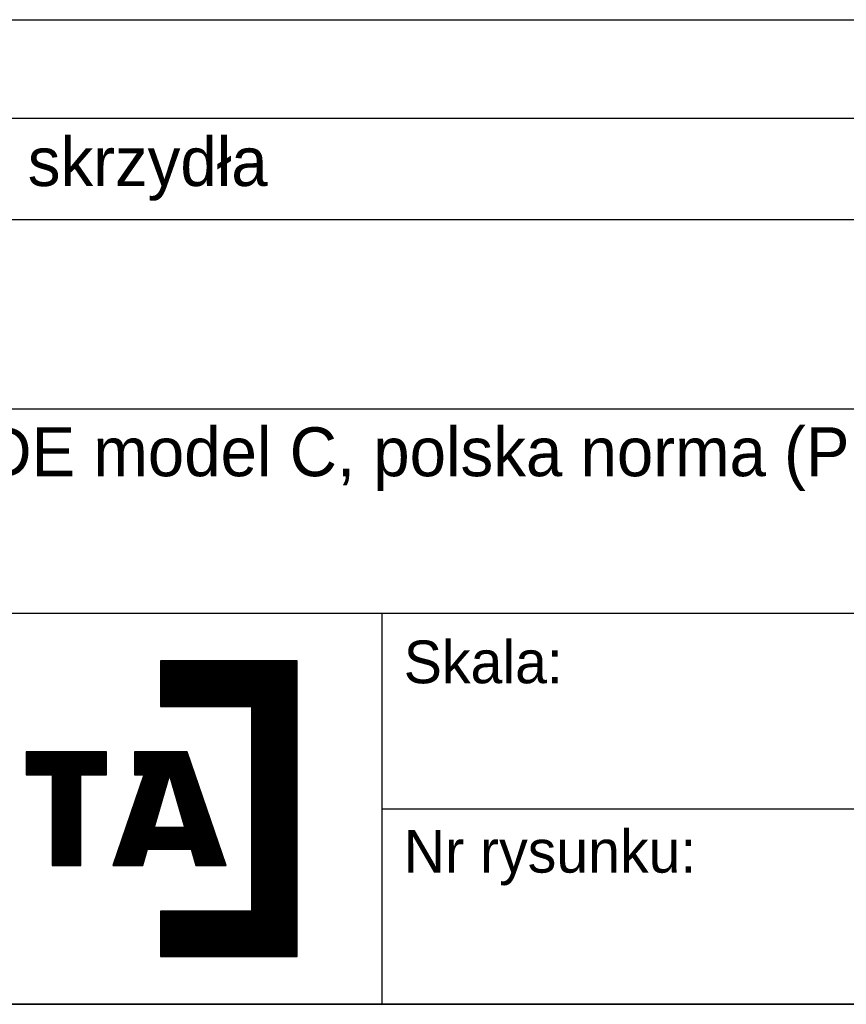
# Model space of a CAD drawing. Header units: millimetres. Extents: x 0 to 17620, y 0 to 4200.
# Tile 18 of 20: x 15524 to 16200, y 0 to 806. Entities that reach past the tile are written whole.
import ezdxf

# ---------------------------------------------------------------- set-up
doc = ezdxf.new("R2010")
doc.units = ezdxf.units.MM
for name, color, linetype in [('1', 250, 'Continuous'), ('255', 250, 'Continuous'), ('256', 250, 'Continuous')]:
    doc.layers.add(name, color=color, linetype=linetype)
doc.styles.add('Montserrat', font='Montserrat-Regular.ttf')

msp = doc.modelspace()

# ---------------------------------------------------------------- linework, layer by layer
at = {"layer": '1', "linetype": 'Continuous'}
for p, q in [((15254.38, 805.82), (16414.38, 805.82)), ((15254.38, 725.14), (16414.38, 725.14)), ((15254.38, 642.22), (16414.38, 642.22)), ((15100, 487.37), (17620, 487.37)), ((15100, 320), (17620, 320)), ((15100, 320), (15820, 320)), ((15820, 320), (15820, 0)), ((15639.14, 281.04), (15639.14, 243.81)), ((15639.14, 281.04), (15639.14, 243.81)), ((15750.84, 281.04), (15639.14, 281.04)), ((15750.84, 281.04), (15639.14, 281.04)), ((15639.14, 280.39), (15750.84, 280.39)), ((15639.14, 279.55), (15750.84, 279.55)), ((15639.14, 278.7), (15750.84, 278.7)), ((15639.14, 277.85), (15750.84, 277.85)), ((15639.14, 277.01), (15750.84, 277.01)), ((15639.14, 276.16), (15750.84, 276.16)), ((15639.14, 275.31), (15750.84, 275.31)), ((15639.14, 274.47), (15750.84, 274.47)), ((15750.84, 39.04), (15750.84, 281.04)), ((15750.84, 39.04), (15750.84, 281.04)), ((15639.14, 273.62), (15750.84, 273.62)), ((15639.14, 272.77), (15750.84, 272.77)), ((15639.14, 271.93), (15750.84, 271.93)), ((15639.14, 271.08), (15750.84, 271.08)), ((15639.14, 270.24), (15750.84, 270.24)), ((15639.14, 269.39), (15750.84, 269.39)), ((15639.14, 268.54), (15750.84, 268.54)), ((15639.14, 267.7), (15750.84, 267.7)), ((15639.14, 266.85), (15750.84, 266.85)), ((15639.14, 266), (15750.84, 266)), ((15639.14, 265.16), (15750.84, 265.16)), ((15639.14, 264.31), (15750.84, 264.31)), ((15639.14, 263.46), (15750.84, 263.46)), ((15639.14, 262.62), (15750.84, 262.62)), ((15639.14, 261.77), (15750.84, 261.77)), ((15639.14, 260.92), (15750.84, 260.92)), ((15639.14, 260.08), (15750.84, 260.08)), ((15639.14, 259.23), (15750.84, 259.23)), ((15639.14, 258.38), (15750.84, 258.38)), ((15639.14, 257.54), (15750.84, 257.54)), ((15639.14, 256.69), (15750.84, 256.69)), ((15639.14, 255.84), (15750.84, 255.84)), ((15639.14, 255), (15750.84, 255)), ((15639.14, 254.15), (15750.84, 254.15)), ((15639.14, 253.3), (15750.84, 253.3)), ((15639.14, 252.46), (15750.84, 252.46)), ((15639.14, 251.61), (15750.84, 251.61)), ((15639.14, 250.76), (15750.84, 250.76)), ((15639.14, 249.92), (15750.84, 249.92)), ((15639.14, 249.07), (15750.84, 249.07)), ((15639.14, 248.22), (15750.84, 248.22)), ((15639.14, 247.38), (15750.84, 247.38)), ((15639.14, 246.53), (15750.84, 246.53)), ((15639.14, 245.68), (15750.84, 245.68)), ((15639.14, 244.84), (15750.84, 244.84)), ((15639.14, 243.99), (15750.84, 243.99)), ((15639.14, 243.81), (15713.6, 243.81)), ((15639.14, 243.81), (15713.6, 243.81)), ((15713.6, 243.81), (15713.6, 76.27)), ((15713.6, 243.81), (15713.6, 76.27)), ((15713.6, 243.14), (15750.84, 243.14)), ((15713.6, 242.3), (15750.84, 242.3)), ((15713.6, 241.45), (15750.84, 241.45)), ((15713.6, 240.6), (15750.84, 240.6)), ((15713.6, 239.76), (15750.84, 239.76)), ((15713.6, 238.91), (15750.84, 238.91)), ((15713.6, 238.06), (15750.84, 238.06)), ((15713.6, 237.22), (15750.84, 237.22)), ((15713.6, 236.37), (15750.84, 236.37)), ((15713.6, 235.52), (15750.84, 235.52)), ((15713.6, 234.68), (15750.84, 234.68)), ((15713.6, 233.83), (15750.84, 233.83)), ((15713.6, 232.98), (15750.84, 232.98)), ((15713.6, 232.14), (15750.84, 232.14)), ((15713.6, 231.29), (15750.84, 231.29)), ((15713.6, 230.44), (15750.84, 230.44)), ((15713.6, 229.6), (15750.84, 229.6)), ((15713.6, 228.75), (15750.84, 228.75)), ((15713.6, 227.91), (15750.84, 227.91)), ((15713.6, 227.06), (15750.84, 227.06)), ((15713.6, 226.21), (15750.84, 226.21)), ((15713.6, 225.37), (15750.84, 225.37)), ((15713.6, 224.52), (15750.84, 224.52)), ((15713.6, 223.67), (15750.84, 223.67)), ((15713.6, 222.83), (15750.84, 222.83)), ((15713.6, 221.98), (15750.84, 221.98)), ((15713.6, 221.13), (15750.84, 221.13)), ((15713.6, 220.29), (15750.84, 220.29)), ((15713.6, 219.44), (15750.84, 219.44)), ((15713.6, 218.59), (15750.84, 218.59)), ((15713.6, 217.75), (15750.84, 217.75)), ((15713.6, 216.9), (15750.84, 216.9)), ((15713.6, 216.05), (15750.84, 216.05)), ((15713.6, 215.21), (15750.84, 215.21)), ((15713.6, 214.36), (15750.84, 214.36)), ((15713.6, 213.51), (15750.84, 213.51)), ((15713.6, 212.67), (15750.84, 212.67)), ((15713.6, 211.82), (15750.84, 211.82)), ((15713.6, 210.97), (15750.84, 210.97)), ((15713.6, 210.13), (15750.84, 210.13)), ((15529.35, 206.56), (15529.35, 187.94)), ((15529.35, 206.56), (15529.35, 187.94)), ((15594.88, 206.56), (15529.35, 206.56)), ((15594.88, 206.56), (15529.35, 206.56)), ((15529.35, 205.89), (15594.88, 205.89)), ((15529.35, 205.05), (15594.88, 205.05)), ((15529.35, 204.2), (15594.88, 204.2)), ((15529.35, 203.35), (15594.88, 203.35)), ((15529.35, 202.51), (15594.88, 202.51)), ((15529.35, 201.66), (15594.88, 201.66)), ((15594.88, 187.94), (15594.88, 206.56)), ((15594.88, 187.94), (15594.88, 206.56)), ((15660.8, 206.56), (15617.83, 206.56)), ((15660.8, 206.56), (15617.83, 206.56)), ((15617.83, 206.56), (15617.83, 187.94)), ((15617.83, 206.56), (15617.83, 187.94)), ((15617.83, 205.89), (15661.02, 205.89)), ((15617.83, 205.05), (15661.32, 205.05)), ((15617.83, 204.2), (15661.61, 204.2)), ((15617.83, 203.35), (15661.9, 203.35)), ((15617.83, 202.51), (15662.19, 202.51)), ((15617.83, 201.66), (15662.48, 201.66)), ((15692.72, 113.49), (15660.8, 206.56)), ((15692.72, 113.49), (15660.8, 206.56)), ((15713.6, 209.28), (15750.84, 209.28)), ((15713.6, 208.43), (15750.84, 208.43)), ((15713.6, 207.59), (15750.84, 207.59)), ((15713.6, 206.74), (15750.84, 206.74)), ((15713.6, 205.89), (15750.84, 205.89)), ((15713.6, 205.05), (15750.84, 205.05)), ((15713.6, 204.2), (15750.84, 204.2)), ((15713.6, 203.35), (15750.84, 203.35)), ((15713.6, 202.51), (15750.84, 202.51)), ((15713.6, 201.66), (15750.84, 201.66)), ((15529.35, 200.81), (15594.88, 200.81)), ((15529.35, 199.97), (15594.88, 199.97)), ((15529.35, 199.12), (15594.88, 199.12)), ((15529.35, 198.27), (15594.88, 198.27)), ((15529.35, 197.43), (15594.88, 197.43)), ((15529.35, 196.58), (15594.88, 196.58)), ((15529.35, 195.73), (15594.88, 195.73)), ((15529.35, 194.89), (15594.88, 194.89)), ((15529.35, 194.04), (15594.88, 194.04)), ((15617.83, 200.81), (15662.77, 200.81)), ((15617.83, 199.97), (15663.06, 199.97)), ((15617.83, 199.12), (15663.35, 199.12)), ((15617.83, 198.27), (15663.64, 198.27)), ((15617.83, 197.43), (15663.93, 197.43)), ((15617.83, 196.58), (15664.22, 196.58)), ((15617.83, 195.73), (15664.51, 195.73)), ((15617.83, 194.89), (15664.8, 194.89)), ((15617.83, 194.04), (15665.09, 194.04)), ((15713.6, 200.81), (15750.84, 200.81)), ((15713.6, 199.97), (15750.84, 199.97)), ((15713.6, 199.12), (15750.84, 199.12)), ((15713.6, 198.27), (15750.84, 198.27)), ((15713.6, 197.43), (15750.84, 197.43)), ((15713.6, 196.58), (15750.84, 196.58)), ((15713.6, 195.73), (15750.84, 195.73)), ((15713.6, 194.89), (15750.84, 194.89)), ((15713.6, 194.04), (15750.84, 194.04)), ((15529.35, 193.19), (15594.88, 193.19)), ((15529.35, 192.35), (15594.88, 192.35)), ((15529.35, 191.5), (15594.88, 191.5)), ((15529.35, 190.65), (15594.88, 190.65)), ((15529.35, 189.81), (15594.88, 189.81)), ((15529.35, 188.96), (15594.88, 188.96)), ((15529.35, 188.11), (15594.88, 188.11)), ((15529.35, 187.94), (15550.49, 187.94)), ((15529.35, 187.94), (15550.49, 187.94)), ((15550.49, 187.94), (15550.49, 113.48)), ((15550.49, 187.94), (15550.49, 113.48)), ((15550.49, 187.27), (15573.85, 187.27)), ((15550.49, 186.42), (15573.85, 186.42)), ((15550.49, 185.58), (15573.85, 185.58)), ((15573.85, 187.94), (15594.88, 187.94)), ((15573.85, 187.94), (15594.88, 187.94)), ((15573.85, 113.48), (15573.85, 187.94)), ((15573.85, 113.48), (15573.85, 187.94)), ((15625.55, 187.94), (15600.01, 113.49)), ((15625.55, 187.94), (15600.01, 113.49)), ((15617.83, 193.19), (15665.38, 193.19)), ((15617.83, 192.35), (15665.67, 192.35)), ((15617.83, 191.5), (15665.96, 191.5)), ((15617.83, 190.65), (15666.25, 190.65)), ((15617.83, 189.81), (15666.54, 189.81)), ((15617.83, 188.96), (15666.83, 188.96)), ((15617.83, 188.11), (15667.12, 188.11)), ((15617.83, 187.94), (15625.55, 187.94)), ((15617.83, 187.94), (15625.55, 187.94)), ((15624.74, 185.58), (15645.71, 185.58)), ((15625.03, 186.42), (15645.96, 186.42)), ((15625.32, 187.27), (15646.21, 187.27)), ((15646.33, 187.69), (15633.76, 144.57)), ((15633.76, 144.57), (15646.33, 187.69)), ((15646.33, 187.69), (15658.85, 144.57)), ((15658.85, 144.57), (15646.33, 187.69)), ((15646.45, 187.27), (15667.41, 187.27)), ((15646.69, 186.42), (15667.7, 186.42)), ((15646.94, 185.58), (15667.99, 185.58)), ((15713.6, 193.19), (15750.84, 193.19)), ((15713.6, 192.35), (15750.84, 192.35)), ((15713.6, 191.5), (15750.84, 191.5)), ((15713.6, 190.65), (15750.84, 190.65)), ((15713.6, 189.81), (15750.84, 189.81)), ((15713.6, 188.96), (15750.84, 188.96)), ((15713.6, 188.11), (15750.84, 188.11)), ((15713.6, 187.27), (15750.84, 187.27)), ((15713.6, 186.42), (15750.84, 186.42)), ((15713.6, 185.58), (15750.84, 185.58)), ((15550.49, 184.73), (15573.85, 184.73)), ((15550.49, 183.88), (15573.85, 183.88)), ((15550.49, 183.04), (15573.85, 183.04)), ((15550.49, 182.19), (15573.85, 182.19)), ((15550.49, 181.34), (15573.85, 181.34)), ((15550.49, 180.5), (15573.85, 180.5)), ((15550.49, 179.65), (15573.85, 179.65)), ((15550.49, 178.8), (15573.85, 178.8)), ((15550.49, 177.96), (15573.85, 177.96)), ((15622.13, 177.96), (15643.49, 177.96)), ((15622.42, 178.8), (15643.74, 178.8)), ((15622.71, 179.65), (15643.99, 179.65)), ((15623, 180.5), (15644.23, 180.5)), ((15623.29, 181.34), (15644.48, 181.34)), ((15623.58, 182.19), (15644.73, 182.19)), ((15623.87, 183.04), (15644.97, 183.04)), ((15624.16, 183.88), (15645.22, 183.88)), ((15624.45, 184.73), (15645.47, 184.73)), ((15647.19, 184.73), (15668.28, 184.73)), ((15647.43, 183.88), (15668.57, 183.88)), ((15647.68, 183.04), (15668.86, 183.04)), ((15647.92, 182.19), (15669.16, 182.19)), ((15648.17, 181.34), (15669.45, 181.34)), ((15648.42, 180.5), (15669.74, 180.5)), ((15648.66, 179.65), (15670.03, 179.65)), ((15648.91, 178.8), (15670.32, 178.8)), ((15649.15, 177.96), (15670.61, 177.96)), ((15713.6, 184.73), (15750.84, 184.73)), ((15713.6, 183.88), (15750.84, 183.88)), ((15713.6, 183.04), (15750.84, 183.04)), ((15713.6, 182.19), (15750.84, 182.19)), ((15713.6, 181.34), (15750.84, 181.34)), ((15713.6, 180.5), (15750.84, 180.5)), ((15713.6, 179.65), (15750.84, 179.65)), ((15713.6, 178.8), (15750.84, 178.8)), ((15713.6, 177.96), (15750.84, 177.96)), ((15550.49, 177.11), (15573.85, 177.11)), ((15550.49, 176.26), (15573.85, 176.26)), ((15550.49, 175.42), (15573.85, 175.42)), ((15550.49, 174.57), (15573.85, 174.57)), ((15550.49, 173.72), (15573.85, 173.72)), ((15550.49, 172.88), (15573.85, 172.88)), ((15550.49, 172.03), (15573.85, 172.03)), ((15550.49, 171.18), (15573.85, 171.18)), ((15550.49, 170.34), (15573.85, 170.34)), ((15550.49, 169.49), (15573.85, 169.49)), ((15619.22, 169.49), (15641.02, 169.49)), ((15619.51, 170.34), (15641.27, 170.34)), ((15619.8, 171.18), (15641.52, 171.18)), ((15620.09, 172.03), (15641.76, 172.03)), ((15620.38, 172.88), (15642.01, 172.88)), ((15620.68, 173.72), (15642.26, 173.72)), ((15620.97, 174.57), (15642.5, 174.57)), ((15621.26, 175.42), (15642.75, 175.42)), ((15621.55, 176.26), (15643, 176.26)), ((15621.84, 177.11), (15643.25, 177.11)), ((15649.4, 177.11), (15670.9, 177.11)), ((15649.65, 176.26), (15671.19, 176.26)), ((15649.89, 175.42), (15671.48, 175.42)), ((15650.14, 174.57), (15671.77, 174.57)), ((15650.38, 173.72), (15672.06, 173.72)), ((15650.63, 172.88), (15672.35, 172.88)), ((15650.88, 172.03), (15672.64, 172.03)), ((15651.12, 171.18), (15672.93, 171.18)), ((15651.37, 170.34), (15673.22, 170.34)), ((15651.61, 169.49), (15673.51, 169.49)), ((15713.6, 177.11), (15750.84, 177.11)), ((15713.6, 176.26), (15750.84, 176.26)), ((15713.6, 175.42), (15750.84, 175.42)), ((15713.6, 174.57), (15750.84, 174.57)), ((15713.6, 173.72), (15750.84, 173.72)), ((15713.6, 172.88), (15750.84, 172.88)), ((15713.6, 172.03), (15750.84, 172.03)), ((15713.6, 171.18), (15750.84, 171.18)), ((15713.6, 170.34), (15750.84, 170.34)), ((15713.6, 169.49), (15750.84, 169.49)), ((15550.49, 168.64), (15573.85, 168.64)), ((15550.49, 167.8), (15573.85, 167.8)), ((15550.49, 166.95), (15573.85, 166.95)), ((15550.49, 166.1), (15573.85, 166.1)), ((15550.49, 165.26), (15573.85, 165.26)), ((15550.49, 164.41), (15573.85, 164.41)), ((15550.49, 163.56), (15573.85, 163.56)), ((15550.49, 162.72), (15573.85, 162.72)), ((15550.49, 161.87), (15573.85, 161.87)), ((15616.61, 161.87), (15638.8, 161.87)), ((15616.9, 162.72), (15639.05, 162.72)), ((15617.19, 163.56), (15639.3, 163.56)), ((15617.48, 164.41), (15639.54, 164.41)), ((15617.77, 165.26), (15639.79, 165.26)), ((15618.06, 166.1), (15640.04, 166.1)), ((15618.35, 166.95), (15640.28, 166.95)), ((15618.64, 167.8), (15640.53, 167.8)), ((15618.93, 168.64), (15640.78, 168.64)), ((15651.86, 168.64), (15673.8, 168.64)), ((15652.11, 167.8), (15674.09, 167.8)), ((15652.35, 166.95), (15674.38, 166.95)), ((15652.6, 166.1), (15674.67, 166.1)), ((15652.84, 165.26), (15674.96, 165.26)), ((15653.09, 164.41), (15675.25, 164.41)), ((15653.33, 163.56), (15675.54, 163.56)), ((15653.58, 162.72), (15675.83, 162.72)), ((15653.83, 161.87), (15676.12, 161.87)), ((15713.6, 168.64), (15750.84, 168.64)), ((15713.6, 167.8), (15750.84, 167.8)), ((15713.6, 166.95), (15750.84, 166.95)), ((15713.6, 166.1), (15750.84, 166.1)), ((15713.6, 165.26), (15750.84, 165.26)), ((15713.6, 164.41), (15750.84, 164.41)), ((15713.6, 163.56), (15750.84, 163.56)), ((15713.6, 162.72), (15750.84, 162.72)), ((15713.6, 161.87), (15750.84, 161.87)), ((15550.49, 161.02), (15573.85, 161.02)), ((15550.49, 160.18), (15573.85, 160.18)), ((15550.49, 159.33), (15573.85, 159.33)), ((15550.49, 158.48), (15573.85, 158.48)), ((15550.49, 157.64), (15573.85, 157.64)), ((15550.49, 156.79), (15573.85, 156.79)), ((15550.49, 155.94), (15573.85, 155.94)), ((15550.49, 155.1), (15573.85, 155.1)), ((15550.49, 154.25), (15573.85, 154.25)), ((15550.49, 153.4), (15573.85, 153.4)), ((15613.7, 153.4), (15636.34, 153.4)), ((15614, 154.25), (15636.58, 154.25)), ((15614.29, 155.1), (15636.83, 155.1)), ((15614.58, 155.94), (15637.08, 155.94)), ((15614.87, 156.79), (15637.32, 156.79)), ((15615.16, 157.64), (15637.57, 157.64)), ((15615.45, 158.48), (15637.82, 158.48)), ((15615.74, 159.33), (15638.06, 159.33)), ((15616.03, 160.18), (15638.31, 160.18)), ((15616.32, 161.02), (15638.56, 161.02)), ((15654.07, 161.02), (15676.41, 161.02)), ((15654.32, 160.18), (15676.71, 160.18)), ((15654.56, 159.33), (15677, 159.33)), ((15654.81, 158.48), (15677.29, 158.48)), ((15655.06, 157.64), (15677.58, 157.64)), ((15655.3, 156.79), (15677.87, 156.79)), ((15655.55, 155.94), (15678.16, 155.94)), ((15655.79, 155.1), (15678.45, 155.1)), ((15656.04, 154.25), (15678.74, 154.25)), ((15656.29, 153.4), (15679.03, 153.4)), ((15713.6, 161.02), (15750.84, 161.02)), ((15713.6, 160.18), (15750.84, 160.18)), ((15713.6, 159.33), (15750.84, 159.33)), ((15713.6, 158.48), (15750.84, 158.48)), ((15713.6, 157.64), (15750.84, 157.64)), ((15713.6, 156.79), (15750.84, 156.79)), ((15713.6, 155.94), (15750.84, 155.94)), ((15713.6, 155.1), (15750.84, 155.1)), ((15713.6, 154.25), (15750.84, 154.25)), ((15713.6, 153.4), (15750.84, 153.4)), ((15550.49, 152.56), (15573.85, 152.56)), ((15550.49, 151.71), (15573.85, 151.71)), ((15550.49, 150.86), (15573.85, 150.86)), ((15550.49, 150.02), (15573.85, 150.02)), ((15550.49, 149.17), (15573.85, 149.17)), ((15550.49, 148.32), (15573.85, 148.32)), ((15550.49, 147.48), (15573.85, 147.48)), ((15550.49, 146.63), (15573.85, 146.63)), ((15550.49, 145.78), (15573.85, 145.78)), ((15611.09, 145.78), (15634.12, 145.78)), ((15611.38, 146.63), (15634.36, 146.63)), ((15611.67, 147.48), (15634.61, 147.48)), ((15611.96, 148.32), (15634.86, 148.32)), ((15612.25, 149.17), (15635.1, 149.17)), ((15612.54, 150.02), (15635.35, 150.02)), ((15612.83, 150.86), (15635.6, 150.86)), ((15613.12, 151.71), (15635.84, 151.71)), ((15613.41, 152.56), (15636.09, 152.56)), ((15656.53, 152.56), (15679.32, 152.56)), ((15656.78, 151.71), (15679.61, 151.71)), ((15657.02, 150.86), (15679.9, 150.86)), ((15657.27, 150.02), (15680.19, 150.02)), ((15657.52, 149.17), (15680.48, 149.17)), ((15657.76, 148.32), (15680.77, 148.32)), ((15658.01, 147.48), (15681.06, 147.48)), ((15658.25, 146.63), (15681.35, 146.63)), ((15658.5, 145.78), (15681.64, 145.78)), ((15713.6, 152.56), (15750.84, 152.56)), ((15713.6, 151.71), (15750.84, 151.71)), ((15713.6, 150.86), (15750.84, 150.86)), ((15713.6, 150.02), (15750.84, 150.02)), ((15713.6, 149.17), (15750.84, 149.17)), ((15713.6, 148.32), (15750.84, 148.32)), ((15713.6, 147.48), (15750.84, 147.48)), ((15713.6, 146.63), (15750.84, 146.63)), ((15713.6, 145.78), (15750.84, 145.78)), ((15550.49, 144.94), (15573.85, 144.94)), ((15550.49, 144.09), (15573.85, 144.09)), ((15550.49, 143.25), (15573.85, 143.25)), ((15550.49, 142.4), (15573.85, 142.4)), ((15550.49, 141.55), (15573.85, 141.55)), ((15550.49, 140.71), (15573.85, 140.71)), ((15550.49, 139.86), (15573.85, 139.86)), ((15550.49, 139.01), (15573.85, 139.01)), ((15550.49, 138.17), (15573.85, 138.17)), ((15550.49, 137.32), (15573.85, 137.32)), ((15608.19, 137.32), (15684.55, 137.32)), ((15608.48, 138.17), (15684.25, 138.17)), ((15608.77, 139.01), (15683.96, 139.01)), ((15609.06, 139.86), (15683.67, 139.86)), ((15609.35, 140.71), (15683.38, 140.71)), ((15609.64, 141.55), (15683.09, 141.55)), ((15609.93, 142.4), (15682.8, 142.4)), ((15610.22, 143.25), (15682.51, 143.25)), ((15610.51, 144.09), (15682.22, 144.09)), ((15610.8, 144.94), (15633.87, 144.94)), ((15633.76, 144.57), (15658.85, 144.57)), ((15658.85, 144.57), (15633.76, 144.57)), ((15658.75, 144.94), (15681.93, 144.94)), ((15713.6, 144.94), (15750.84, 144.94)), ((15713.6, 144.09), (15750.84, 144.09)), ((15713.6, 143.25), (15750.84, 143.25)), ((15713.6, 142.4), (15750.84, 142.4)), ((15713.6, 141.55), (15750.84, 141.55)), ((15713.6, 140.71), (15750.84, 140.71)), ((15713.6, 139.86), (15750.84, 139.86)), ((15713.6, 139.01), (15750.84, 139.01)), ((15713.6, 138.17), (15750.84, 138.17)), ((15713.6, 137.32), (15750.84, 137.32)), ((15550.49, 136.47), (15573.85, 136.47)), ((15550.49, 135.63), (15573.85, 135.63)), ((15550.49, 134.78), (15573.85, 134.78)), ((15550.49, 133.93), (15573.85, 133.93)), ((15550.49, 133.09), (15573.85, 133.09)), ((15550.49, 132.24), (15573.85, 132.24)), ((15550.49, 131.39), (15573.85, 131.39)), ((15550.49, 130.55), (15573.85, 130.55)), ((15550.49, 129.7), (15573.85, 129.7)), ((15605.57, 129.7), (15687.16, 129.7)), ((15605.86, 130.55), (15686.87, 130.55)), ((15606.15, 131.39), (15686.58, 131.39)), ((15606.44, 132.24), (15686.29, 132.24)), ((15606.73, 133.09), (15686, 133.09)), ((15607.02, 133.93), (15685.71, 133.93)), ((15607.32, 134.78), (15685.42, 134.78)), ((15607.61, 135.63), (15685.13, 135.63)), ((15607.9, 136.47), (15684.84, 136.47)), ((15713.6, 136.47), (15750.84, 136.47)), ((15713.6, 135.63), (15750.84, 135.63)), ((15713.6, 134.78), (15750.84, 134.78)), ((15713.6, 133.93), (15750.84, 133.93)), ((15713.6, 133.09), (15750.84, 133.09)), ((15713.6, 132.24), (15750.84, 132.24)), ((15713.6, 131.39), (15750.84, 131.39)), ((15713.6, 130.55), (15750.84, 130.55)), ((15713.6, 129.7), (15750.84, 129.7)), ((15550.49, 128.85), (15573.85, 128.85)), ((15550.49, 128.01), (15573.85, 128.01)), ((15550.49, 127.16), (15573.85, 127.16)), ((15550.49, 126.31), (15573.85, 126.31)), ((15550.49, 125.47), (15573.85, 125.47)), ((15550.49, 124.62), (15573.85, 124.62)), ((15550.49, 123.77), (15573.85, 123.77)), ((15550.49, 122.93), (15573.85, 122.93)), ((15550.49, 122.08), (15573.85, 122.08)), ((15550.49, 121.23), (15573.85, 121.23)), ((15602.67, 121.23), (15626.79, 121.23)), ((15602.96, 122.08), (15627.03, 122.08)), ((15603.25, 122.93), (15627.27, 122.93)), ((15603.54, 123.77), (15627.51, 123.77)), ((15603.83, 124.62), (15627.74, 124.62)), ((15604.12, 125.47), (15627.98, 125.47)), ((15604.41, 126.31), (15628.22, 126.31)), ((15604.7, 127.16), (15688.03, 127.16)), ((15604.99, 128.01), (15687.74, 128.01)), ((15605.28, 128.85), (15687.45, 128.85)), ((15624.62, 113.49), (15628.42, 127.02)), ((15624.62, 113.49), (15628.42, 127.02)), ((15628.42, 127.02), (15664.23, 127.02)), ((15628.42, 127.02), (15664.23, 127.02)), ((15664.23, 127.02), (15667.99, 113.49)), ((15664.23, 127.02), (15667.99, 113.49)), ((15664.43, 126.31), (15688.32, 126.31)), ((15664.66, 125.47), (15688.61, 125.47)), ((15664.9, 124.62), (15688.9, 124.62)), ((15665.13, 123.77), (15689.19, 123.77)), ((15665.37, 122.93), (15689.48, 122.93)), ((15665.6, 122.08), (15689.77, 122.08)), ((15665.84, 121.23), (15690.06, 121.23)), ((15713.6, 128.85), (15750.84, 128.85)), ((15713.6, 128.01), (15750.84, 128.01)), ((15713.6, 127.16), (15750.84, 127.16)), ((15713.6, 126.31), (15750.84, 126.31)), ((15713.6, 125.47), (15750.84, 125.47)), ((15713.6, 124.62), (15750.84, 124.62)), ((15713.6, 123.77), (15750.84, 123.77)), ((15713.6, 122.93), (15750.84, 122.93)), ((15713.6, 122.08), (15750.84, 122.08)), ((15713.6, 121.23), (15750.84, 121.23)), ((15550.49, 120.39), (15573.85, 120.39)), ((15550.49, 119.54), (15573.85, 119.54)), ((15550.49, 118.69), (15573.85, 118.69)), ((15550.49, 117.85), (15573.85, 117.85)), ((15550.49, 117), (15573.85, 117)), ((15550.49, 116.15), (15573.85, 116.15)), ((15550.49, 115.31), (15573.85, 115.31)), ((15550.49, 114.46), (15573.85, 114.46)), ((15550.49, 113.61), (15573.85, 113.61)), ((15550.49, 113.48), (15573.85, 113.48)), ((15550.49, 113.48), (15573.85, 113.48)), ((15600.01, 113.49), (15624.62, 113.49)), ((15600.01, 113.49), (15624.62, 113.49)), ((15600.05, 113.61), (15624.66, 113.61)), ((15600.34, 114.46), (15624.89, 114.46)), ((15600.64, 115.31), (15625.13, 115.31)), ((15600.93, 116.15), (15625.37, 116.15)), ((15601.22, 117), (15625.61, 117)), ((15601.51, 117.85), (15625.84, 117.85)), ((15601.8, 118.69), (15626.08, 118.69)), ((15602.09, 119.54), (15626.32, 119.54)), ((15602.38, 120.39), (15626.56, 120.39)), ((15666.07, 120.39), (15690.35, 120.39)), ((15666.31, 119.54), (15690.64, 119.54)), ((15666.54, 118.69), (15690.93, 118.69)), ((15666.78, 117.85), (15691.22, 117.85)), ((15667.01, 117), (15691.51, 117)), ((15667.25, 116.15), (15691.8, 116.15)), ((15667.48, 115.31), (15692.09, 115.31)), ((15667.72, 114.46), (15692.39, 114.46)), ((15667.95, 113.61), (15692.68, 113.61)), ((15667.99, 113.49), (15692.72, 113.49)), ((15667.99, 113.49), (15692.72, 113.49)), ((15713.6, 120.39), (15750.84, 120.39)), ((15713.6, 119.54), (15750.84, 119.54)), ((15713.6, 118.69), (15750.84, 118.69)), ((15713.6, 117.85), (15750.84, 117.85)), ((15713.6, 117), (15750.84, 117)), ((15713.6, 116.15), (15750.84, 116.15)), ((15713.6, 115.31), (15750.84, 115.31)), ((15713.6, 114.46), (15750.84, 114.46)), ((15713.6, 113.61), (15750.84, 113.61)), ((15713.6, 112.77), (15750.84, 112.77)), ((15713.6, 111.92), (15750.84, 111.92)), ((15713.6, 111.07), (15750.84, 111.07)), ((15713.6, 110.23), (15750.84, 110.23)), ((15713.6, 109.38), (15750.84, 109.38)), ((15713.6, 108.53), (15750.84, 108.53)), ((15713.6, 107.69), (15750.84, 107.69)), ((15713.6, 106.84), (15750.84, 106.84)), ((15713.6, 105.99), (15750.84, 105.99)), ((15713.6, 105.15), (15750.84, 105.15)), ((15713.6, 104.3), (15750.84, 104.3)), ((15713.6, 103.45), (15750.84, 103.45)), ((15713.6, 102.61), (15750.84, 102.61)), ((15713.6, 101.76), (15750.84, 101.76)), ((15713.6, 100.92), (15750.84, 100.92)), ((15713.6, 100.07), (15750.84, 100.07)), ((15713.6, 99.22), (15750.84, 99.22)), ((15713.6, 98.38), (15750.84, 98.38)), ((15713.6, 97.53), (15750.84, 97.53)), ((15713.6, 96.68), (15750.84, 96.68)), ((15713.6, 95.84), (15750.84, 95.84)), ((15713.6, 94.99), (15750.84, 94.99)), ((15713.6, 94.14), (15750.84, 94.14)), ((15713.6, 93.3), (15750.84, 93.3)), ((15713.6, 92.45), (15750.84, 92.45)), ((15713.6, 91.6), (15750.84, 91.6)), ((15713.6, 90.76), (15750.84, 90.76)), ((15713.6, 89.91), (15750.84, 89.91)), ((15713.6, 89.06), (15750.84, 89.06)), ((15713.6, 88.22), (15750.84, 88.22)), ((15713.6, 87.37), (15750.84, 87.37)), ((15713.6, 86.52), (15750.84, 86.52)), ((15713.6, 85.68), (15750.84, 85.68)), ((15713.6, 84.83), (15750.84, 84.83)), ((15713.6, 83.98), (15750.84, 83.98)), ((15713.6, 83.14), (15750.84, 83.14)), ((15713.6, 82.29), (15750.84, 82.29)), ((15713.6, 81.44), (15750.84, 81.44)), ((15713.6, 80.6), (15750.84, 80.6)), ((15639.14, 76.27), (15639.14, 39.04)), ((15713.6, 76.27), (15639.14, 76.27)), ((15639.14, 76.27), (15639.14, 39.04)), ((15713.6, 76.27), (15639.14, 76.27)), ((15639.14, 75.52), (15750.84, 75.52)), ((15639.14, 74.67), (15750.84, 74.67)), ((15639.14, 73.82), (15750.84, 73.82)), ((15639.14, 72.98), (15750.84, 72.98)), ((15713.6, 79.75), (15750.84, 79.75)), ((15713.6, 78.9), (15750.84, 78.9)), ((15713.6, 78.06), (15750.84, 78.06)), ((15713.6, 77.21), (15750.84, 77.21)), ((15713.6, 76.36), (15750.84, 76.36)), ((15639.14, 72.13), (15750.84, 72.13)), ((15639.14, 71.28), (15750.84, 71.28)), ((15639.14, 70.44), (15750.84, 70.44)), ((15639.14, 69.59), (15750.84, 69.59)), ((15639.14, 68.74), (15750.84, 68.74)), ((15639.14, 67.9), (15750.84, 67.9)), ((15639.14, 67.05), (15750.84, 67.05)), ((15639.14, 66.2), (15750.84, 66.2)), ((15639.14, 65.36), (15750.84, 65.36)), ((15639.14, 64.51), (15750.84, 64.51)), ((15639.14, 63.66), (15750.84, 63.66)), ((15639.14, 62.82), (15750.84, 62.82)), ((15639.14, 61.97), (15750.84, 61.97)), ((15639.14, 61.12), (15750.84, 61.12)), ((15639.14, 60.28), (15750.84, 60.28)), ((15639.14, 59.43), (15750.84, 59.43)), ((15639.14, 58.59), (15750.84, 58.59)), ((15639.14, 57.74), (15750.84, 57.74)), ((15639.14, 56.89), (15750.84, 56.89)), ((15639.14, 56.05), (15750.84, 56.05)), ((15639.14, 55.2), (15750.84, 55.2)), ((15639.14, 54.35), (15750.84, 54.35)), ((15639.14, 53.51), (15750.84, 53.51)), ((15639.14, 52.66), (15750.84, 52.66)), ((15639.14, 51.81), (15750.84, 51.81)), ((15639.14, 50.97), (15750.84, 50.97)), ((15639.14, 50.12), (15750.84, 50.12)), ((15639.14, 49.27), (15750.84, 49.27)), ((15639.14, 48.43), (15750.84, 48.43)), ((15639.14, 47.58), (15750.84, 47.58)), ((15639.14, 46.73), (15750.84, 46.73)), ((15639.14, 45.89), (15750.84, 45.89)), ((15639.14, 45.04), (15750.84, 45.04)), ((15639.14, 44.19), (15750.84, 44.19)), ((15639.14, 43.35), (15750.84, 43.35)), ((15639.14, 42.5), (15750.84, 42.5)), ((15639.14, 41.65), (15750.84, 41.65)), ((15639.14, 40.81), (15750.84, 40.81)), ((15639.14, 39.96), (15750.84, 39.96)), ((15639.14, 39.11), (15750.84, 39.11)), ((15639.14, 39.04), (15750.84, 39.04)), ((15639.14, 39.04), (15750.84, 39.04)), ((15100, 0), (15820, 0))]:
    msp.add_line(p, q, dxfattribs=at)
at = {"layer": '255', "linetype": 'Continuous'}
for p, q in [((15820, 320), (16720, 320)), ((15820, 320), (15820, 240)), ((15820, 240), (15820, 160)), ((15820, 160), (16720, 160)), ((15820, 160), (15820, 80)), ((15820, 80), (15820, 0)), ((15820, 0), (16720, 0))]:
    msp.add_line(p, q, dxfattribs=at)
at = {"layer": '256', "linetype": 'Continuous'}
msp.add_line((17620, 0), (11880, 0), dxfattribs=at)

# ---------------------------------------------------------------- texts
at = {"layer": '1', "linetype": 'Continuous', "attachment_point": 4, "line_spacing_factor": 1.076592, "style": 'Montserrat'}
for s, insert, char_height in [('\\fMontserrat|b0|i0;\\W1.0000;szerokość skrzydła', (15274.88, 683.68), 40), ('\\fMontserrat|b0|i0;\\W1.0000;Skrzydło GRANDE model C, polska norma (PN), odwrotna przylga.', (15120.5, 446.17), 40), ('\\fMontserrat|b0|i0;\\W1.0000;Skala:', (15838, 280), 35), ('\\fMontserrat|b0|i0;\\W1.0000;Nr rysunku:', (15838, 120), 35)]:
    msp.add_mtext(s, dxfattribs=dict(at, insert=insert, char_height=char_height))

doc.saveas('drawing.dxf')
